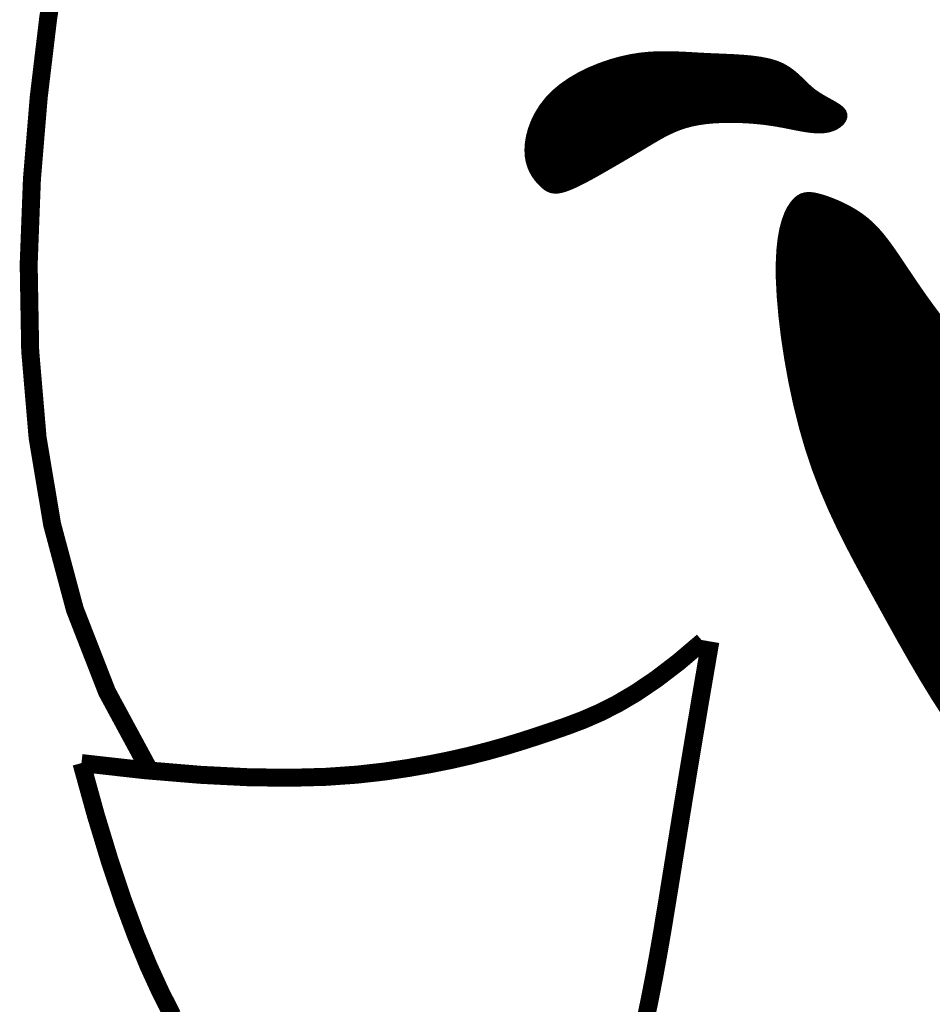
# Model space of a CAD drawing. Extents: x -4.5 to 4, y -4.5 to 6.5.
# Tile 160 of 173: x 2.7833 to 2.849, y -2.8341 to -2.7632. Entities that reach past the tile are written whole.
import ezdxf

# ---------------------------------------------------------------- set-up
doc = ezdxf.new("R2010")
doc.units = 0
doc.header["$MEASUREMENT"] = 0
doc.layers.add('FACE', color=160, linetype='CONTINUOUS')

msp = doc.modelspace()

# ---------------------------------------------------------------- hatches: boundary and pattern name
at = {"layer": 'FACE', "linetype": 'Continuous'}
h = msp.add_hatch(dxfattribs=at)
h.set_pattern_fill('NET3', color=5, scale=0.00064771, style=0)
h.set_pattern_definition([(0, (1.76905163, -4.29576063), (0, 8.0963745e-05), []), (60, (1.76905163, -4.29576063), (-7.011666e-05, 4.04818726e-05), []), (120, (1.76905163, -4.29576063), (-7.011666e-05, -4.04818726e-05), [])])
h.paths.add_polyline_path([(2.897312, -2.804537), (2.897899, -2.804253), (2.898385, -2.804119), (2.898778, -2.804116), (2.899088, -2.804226), (2.899323, -2.80443), (2.89949, -2.804711), (2.899597, -2.80505), (2.899654, -2.805428), (2.899668, -2.805829), (2.899644, -2.80624), (2.899585, -2.80665), (2.899496, -2.807048), (2.899382, -2.807422), (2.899247, -2.807762), (2.899094, -2.808056), (2.898929, -2.808293), (2.898754, -2.808464), (2.898573, -2.808566), (2.898388, -2.808601), (2.898201, -2.808569), (2.898013, -2.808469), (2.897828, -2.808303), (2.897646, -2.808069), (2.897471, -2.807769), (2.897306, -2.807406), (2.89716, -2.806995), (2.897044, -2.806554), (2.89697, -2.806102), (2.896949, -2.805655), (2.896991, -2.805234), (2.897109, -2.804855)])
h.paths.add_polyline_path([(2.820883, -2.774961), (2.82071, -2.774778), (2.820535, -2.774566), (2.820367, -2.774325), (2.820212, -2.774052), (2.820079, -2.773745), (2.819975, -2.773402), (2.819906, -2.77302), (2.819882, -2.772597), (2.819908, -2.772134), (2.819988, -2.771638), (2.820125, -2.771119), (2.820324, -2.770585), (2.820586, -2.770047), (2.820916, -2.769515), (2.821316, -2.768997), (2.821789, -2.768504), (2.822337, -2.768044), (2.822948, -2.76762), (2.823611, -2.767234), (2.824312, -2.766888), (2.825039, -2.766586), (2.825778, -2.766328), (2.826517, -2.766117), (2.827244, -2.765955), (2.827948, -2.765842), (2.828632, -2.765773), (2.829301, -2.765741), (2.829961, -2.765737), (2.830616, -2.765755), (2.831272, -2.765786), (2.831935, -2.765824), (2.83261, -2.765861), (2.833298, -2.765891), (2.833994, -2.76592), (2.834685, -2.765952), (2.835361, -2.765996), (2.836011, -2.766056), (2.836625, -2.76614), (2.837193, -2.766254), (2.837703, -2.766404), (2.838148, -2.766594), (2.838537, -2.766818), (2.838881, -2.767068), (2.839192, -2.767335), (2.839482, -2.76761), (2.839762, -2.767886), (2.840045, -2.768153), (2.840341, -2.768403), (2.840659, -2.768629), (2.840989, -2.768834), (2.84132, -2.769023), (2.841637, -2.769198), (2.841929, -2.769365), (2.842183, -2.769527), (2.842386, -2.76969), (2.842524, -2.769857), (2.84259, -2.770031), (2.842586, -2.770208), (2.84252, -2.770383), (2.8424, -2.77055), (2.842233, -2.770705), (2.842026, -2.770842), (2.841788, -2.770955), (2.841525, -2.771039), (2.841244, -2.771091), (2.840948, -2.771114), (2.840639, -2.77111), (2.84032, -2.771086), (2.839992, -2.771044), (2.839657, -2.770989), (2.839319, -2.770926), (2.838978, -2.770859), (2.838636, -2.770791), (2.83829, -2.770724), (2.837936, -2.77066), (2.837568, -2.770598), (2.837184, -2.770541), (2.836778, -2.770489), (2.836347, -2.770444), (2.835886, -2.770406), (2.835393, -2.770377), (2.834874, -2.770359), (2.834337, -2.770354), (2.833791, -2.770365), (2.833243, -2.770394), (2.832702, -2.770443), (2.832176, -2.770516), (2.831673, -2.770613), (2.831199, -2.770738), (2.830754, -2.770886), (2.830333, -2.771054), (2.829934, -2.771238), (2.829554, -2.771433), (2.829189, -2.771636), (2.828836, -2.771843), (2.828491, -2.772049), (2.828153, -2.772252), (2.827816, -2.772452), (2.82748, -2.772652), (2.827139, -2.772853), (2.826791, -2.773058), (2.826433, -2.773267), (2.826061, -2.773484), (2.825672, -2.773709), (2.825266, -2.773943), (2.824847, -2.774182), (2.824425, -2.774418), (2.824005, -2.774644), (2.823598, -2.774855), (2.823209, -2.775043), (2.822847, -2.775201), (2.82252, -2.775324), (2.822234, -2.775406), (2.821983, -2.775447), (2.821763, -2.775449), (2.821566, -2.775416), (2.821386, -2.775348), (2.821216, -2.775248), (2.821051, -2.775119)])
edge = h.paths.add_edge_path()
edge.add_line((2.888533, -2.804668), (2.884426, -2.803754))
edge.add_line((2.884426, -2.803754), (2.880966, -2.803029))
edge.add_line((2.880966, -2.803029), (2.878067, -2.802456))
edge.add_line((2.878067, -2.802456), (2.875647, -2.801992))
edge.add_line((2.875647, -2.801992), (2.873619, -2.801599))
edge.add_line((2.873619, -2.801599), (2.8719, -2.801237))
edge.add_line((2.8719, -2.801237), (2.870405, -2.800865))
edge.add_line((2.870405, -2.800865), (2.86905, -2.800443))
edge.add_line((2.86905, -2.800443), (2.867764, -2.79994))
edge.add_line((2.867764, -2.79994), (2.866525, -2.799357))
edge.add_line((2.866525, -2.799357), (2.865329, -2.798702))
edge.add_line((2.865329, -2.798702), (2.864167, -2.797985))
edge.add_line((2.864167, -2.797985), (2.863032, -2.797214))
edge.add_line((2.863032, -2.797214), (2.861919, -2.7964))
edge.add_line((2.861919, -2.7964), (2.860819, -2.79555))
edge.add_line((2.860819, -2.79555), (2.859726, -2.794674))
edge.add_line((2.859726, -2.794674), (2.858635, -2.79378))
edge.add_line((2.858635, -2.79378), (2.857554, -2.792873))
edge.add_line((2.857554, -2.792873), (2.856489, -2.791958))
edge.add_line((2.856489, -2.791958), (2.85545, -2.791039))
edge.add_line((2.85545, -2.791039), (2.854444, -2.790119))
edge.add_line((2.854444, -2.790119), (2.853482, -2.789204))
edge.add_line((2.853482, -2.789204), (2.852571, -2.788297))
edge.add_line((2.852571, -2.788297), (2.851719, -2.787403))
edge.add_line((2.851719, -2.787403), (2.850933, -2.786526))
edge.add_line((2.850933, -2.786526), (2.850212, -2.78567))
edge.add_line((2.850212, -2.78567), (2.84955, -2.78484))
edge.add_line((2.84955, -2.78484), (2.848943, -2.78404))
edge.add_line((2.848943, -2.78404), (2.848388, -2.783273))
edge.add_line((2.848388, -2.783273), (2.84788, -2.782546))
edge.add_line((2.84788, -2.782546), (2.847414, -2.78186))
edge.add_line((2.847414, -2.78186), (2.846987, -2.781222))
edge.add_line((2.846987, -2.781222), (2.846593, -2.780633))
edge.add_line((2.846593, -2.780633), (2.846226, -2.780092))
edge.add_line((2.846226, -2.780092), (2.845878, -2.779597))
edge.add_line((2.845878, -2.779597), (2.845542, -2.779142))
edge.add_line((2.845542, -2.779142), (2.84521, -2.778726))
edge.add_line((2.84521, -2.778726), (2.844875, -2.778345))
edge.add_line((2.844875, -2.778345), (2.844529, -2.777997))
edge.add_line((2.844529, -2.777997), (2.844166, -2.777677))
edge.add_line((2.844166, -2.777677), (2.843779, -2.777383))
edge.add_line((2.843779, -2.777383), (2.843374, -2.777114))
edge.add_line((2.843374, -2.777114), (2.842958, -2.776872))
edge.add_line((2.842958, -2.776872), (2.842539, -2.776654))
edge.add_line((2.842539, -2.776654), (2.842125, -2.776463))
edge.add_line((2.842125, -2.776463), (2.841722, -2.776297))
edge.add_line((2.841722, -2.776297), (2.841339, -2.776156))
edge.add_line((2.841339, -2.776156), (2.840982, -2.776041))
edge.add_line((2.840982, -2.776041), (2.840657, -2.775953))
edge.add_line((2.840657, -2.775953), (2.840362, -2.775895))
edge.add_line((2.840362, -2.775895), (2.840093, -2.775874))
edge.add_line((2.840093, -2.775874), (2.839845, -2.775894))
edge.add_line((2.839845, -2.775894), (2.839614, -2.775961))
edge.add_line((2.839614, -2.775961), (2.839396, -2.776081))
edge.add_line((2.839396, -2.776081), (2.839187, -2.776258))
edge.add_line((2.839187, -2.776258), (2.838981, -2.776497))
edge.add_line((2.838981, -2.776497), (2.838778, -2.776806))
edge.add_line((2.838778, -2.776806), (2.838582, -2.777195))
edge.add_line((2.838582, -2.777195), (2.838402, -2.777676))
edge.add_line((2.838402, -2.777676), (2.838243, -2.77826))
edge.add_line((2.838243, -2.77826), (2.838115, -2.778959))
edge.add_line((2.838115, -2.778959), (2.838024, -2.779784))
edge.add_line((2.838024, -2.779784), (2.837978, -2.780749))
edge.add_line((2.837978, -2.780749), (2.837984, -2.781863))
edge.add_line((2.837984, -2.781863), (2.838048, -2.783133))
edge.add_line((2.838048, -2.783133), (2.838172, -2.784535))
edge.add_line((2.838172, -2.784535), (2.838352, -2.786039))
edge.add_line((2.838352, -2.786039), (2.83859, -2.787615))
edge.add_line((2.83859, -2.787615), (2.838882, -2.789234))
edge.add_line((2.838882, -2.789234), (2.839229, -2.790866))
edge.add_line((2.839229, -2.790866), (2.83963, -2.79248))
edge.add_line((2.83963, -2.79248), (2.840082, -2.794048))
edge.add_line((2.840082, -2.794048), (2.840585, -2.795546))
edge.add_line((2.840585, -2.795546), (2.841135, -2.796982))
edge.add_line((2.841135, -2.796982), (2.841728, -2.798368))
edge.add_line((2.841728, -2.798368), (2.842359, -2.799719))
edge.add_line((2.842359, -2.799719), (2.843024, -2.801049))
edge.add_line((2.843024, -2.801049), (2.843719, -2.802371))
edge.add_line((2.843719, -2.802371), (2.844439, -2.8037))
edge.add_line((2.844439, -2.8037), (2.845181, -2.805049))
edge.add_line((2.845181, -2.805049), (2.845941, -2.806428))
edge.add_line((2.845941, -2.806428), (2.84672, -2.807828))
edge.add_line((2.84672, -2.807828), (2.84752, -2.809236))
edge.add_line((2.84752, -2.809236), (2.848344, -2.81064))
edge.add_line((2.848344, -2.81064), (2.849194, -2.812027))
edge.add_line((2.849194, -2.812027), (2.850071, -2.813384))
edge.add_line((2.850071, -2.813384), (2.850978, -2.814699))
edge.add_line((2.850978, -2.814699), (2.851917, -2.815958))
edge.add_line((2.851917, -2.815958), (2.852889, -2.817151))
edge.add_line((2.852889, -2.817151), (2.853894, -2.818276))
edge.add_line((2.853894, -2.818276), (2.854932, -2.819333))
edge.add_line((2.854932, -2.819333), (2.856, -2.820321))
edge.add_line((2.856, -2.820321), (2.857098, -2.821241))
edge.add_line((2.857098, -2.821241), (2.858225, -2.822093))
edge.add_line((2.858225, -2.822093), (2.859379, -2.822877))
edge.add_line((2.859379, -2.822877), (2.86056, -2.823592))
edge.add_line((2.86056, -2.823592), (2.861766, -2.824239))
edge.add_line((2.861766, -2.824239), (2.862989, -2.824816))
edge.add_line((2.862989, -2.824816), (2.864223, -2.82532))
edge.add_line((2.864223, -2.82532), (2.865461, -2.825749))
edge.add_line((2.865461, -2.825749), (2.866694, -2.826102))
edge.add_line((2.866694, -2.826102), (2.867915, -2.826376))
edge.add_line((2.867915, -2.826376), (2.869117, -2.826569))
edge.add_line((2.869117, -2.826569), (2.870293, -2.826679))
edge.add_line((2.870293, -2.826679), (2.871435, -2.826704))
edge.add_line((2.871435, -2.826704), (2.872542, -2.826648))
edge.add_line((2.872542, -2.826648), (2.873613, -2.826512))
edge.add_line((2.873613, -2.826512), (2.874646, -2.826301))
edge.add_line((2.874646, -2.826301), (2.875641, -2.826018))
edge.add_line((2.875641, -2.826018), (2.876597, -2.825665))
edge.add_line((2.876597, -2.825665), (2.877512, -2.825246))
edge.add_line((2.877512, -2.825246), (2.878385, -2.824765))
edge.add_line((2.878385, -2.824765), (2.879216, -2.824224))
edge.add_line((2.879216, -2.824224), (2.880003, -2.823634))
edge.add_line((2.880003, -2.823634), (2.880745, -2.823003))
edge.add_line((2.880745, -2.823003), (2.881442, -2.822342))
edge.add_line((2.881442, -2.822342), (2.882091, -2.821659))
edge.add_line((2.882091, -2.821659), (2.882693, -2.820964))
edge.add_line((2.882693, -2.820964), (2.883245, -2.820267))
edge.add_line((2.883245, -2.820267), (2.883748, -2.819578))
edge.add_line((2.883748, -2.819578), (2.8842, -2.818905))
edge.add_line((2.8842, -2.818905), (2.884605, -2.818253))
edge.add_line((2.884605, -2.818253), (2.884968, -2.817627))
edge.add_line((2.884968, -2.817627), (2.885292, -2.817031))
edge.add_line((2.885292, -2.817031), (2.885583, -2.816469))
edge.add_line((2.885583, -2.816469), (2.885843, -2.815945))
edge.add_line((2.885843, -2.815945), (2.886078, -2.815464))
edge.add_line((2.886078, -2.815464), (2.886292, -2.81503))
edge.add_line((2.886292, -2.81503), (2.886488, -2.814644))
edge.add_line((2.886488, -2.814644), (2.886669, -2.814299))
edge.add_line((2.886669, -2.814299), (2.886836, -2.813982))
edge.add_line((2.886836, -2.813982), (2.886991, -2.813684))
edge.add_line((2.886991, -2.813684), (2.887135, -2.813392))
edge.add_line((2.887135, -2.813392), (2.887271, -2.813096))
edge.add_line((2.887271, -2.813096), (2.8874, -2.812785))
edge.add_line((2.8874, -2.812785), (2.887524, -2.812448))
edge.add_line((2.887524, -2.812448), (2.887643, -2.812077))
edge.add_line((2.887643, -2.812077), (2.887759, -2.811677))
edge.add_line((2.887759, -2.811677), (2.887871, -2.811256))
edge.add_line((2.887871, -2.811256), (2.887981, -2.810822))
edge.add_line((2.887981, -2.810822), (2.888087, -2.810385))
edge.add_line((2.888087, -2.810385), (2.888191, -2.809953))
edge.add_line((2.888191, -2.809953), (2.888292, -2.809533))
edge.add_line((2.888292, -2.809533), (2.888391, -2.809135))
edge.add_line((2.888391, -2.809135), (2.888488, -2.808764))
edge.add_line((2.888488, -2.808764), (2.888589, -2.808419))
edge.add_line((2.888589, -2.808419), (2.888697, -2.808096))
edge.add_line((2.888697, -2.808096), (2.888819, -2.807791))
edge.add_line((2.888819, -2.807791), (2.888959, -2.807502))
edge.add_line((2.888959, -2.807502), (2.889123, -2.807223))
edge.add_line((2.889123, -2.807223), (2.889315, -2.806952))
edge.add_line((2.889315, -2.806952), (2.889542, -2.806685))
edge.add_line((2.889542, -2.806685), (2.889797, -2.806418))
edge.add_line((2.889797, -2.806418), (2.890037, -2.806153))
edge.add_line((2.890037, -2.806153), (2.890206, -2.80589))
edge.add_line((2.890206, -2.80589), (2.890252, -2.805631))
edge.add_line((2.890252, -2.805631), (2.890119, -2.805378))
edge.add_line((2.890119, -2.805378), (2.889753, -2.805131))
edge.add_line((2.889753, -2.805131), (2.8891, -2.804891))
edge.add_line((2.8891, -2.804891), (2.888105, -2.804661))

# ---------------------------------------------------------------- linework, layer by layer
at = {"layer": 'FACE', "color": 5}
for points, const_width in [([(2.786178, -2.757606), (2.785321, -2.763063), (2.78464, -2.768752), (2.784148, -2.774684), (2.783914, -2.780803), (2.784023, -2.787033), (2.784557, -2.7933), (2.785601, -2.799531), (2.787238, -2.805652), (2.789551, -2.811587), (2.792624, -2.817264)], 0.001295), ([(2.84955, -2.78484), (2.848943, -2.78404), (2.848388, -2.783273), (2.84788, -2.782546), (2.847414, -2.78186), (2.846987, -2.781222), (2.846593, -2.780633), (2.846226, -2.780092), (2.845878, -2.779597), (2.845542, -2.779142), (2.84521, -2.778726), (2.844875, -2.778345), (2.844529, -2.777997), (2.844166, -2.777677), (2.843779, -2.777383), (2.843374, -2.777114), (2.842958, -2.776872), (2.842539, -2.776654), (2.842125, -2.776463), (2.841722, -2.776297), (2.841339, -2.776156), (2.840982, -2.776041), (2.840657, -2.775953), (2.840362, -2.775895), (2.840093, -2.775874), (2.839845, -2.775894), (2.839614, -2.775961), (2.839396, -2.776081), (2.839187, -2.776258), (2.838981, -2.776497), (2.838778, -2.776806), (2.838582, -2.777195), (2.838402, -2.777676), (2.838243, -2.77826), (2.838115, -2.778959), (2.838024, -2.779784), (2.837978, -2.780749), (2.837984, -2.781863), (2.838048, -2.783133), (2.838172, -2.784535), (2.838352, -2.786039), (2.83859, -2.787615), (2.838882, -2.789234), (2.839229, -2.790866), (2.83963, -2.79248), (2.840082, -2.794048), (2.840585, -2.795546), (2.841135, -2.796982), (2.841728, -2.798368), (2.842359, -2.799719), (2.843024, -2.801049), (2.843719, -2.802371), (2.844439, -2.8037), (2.845181, -2.805049), (2.845941, -2.806428), (2.84672, -2.807828), (2.84752, -2.809236), (2.848344, -2.81064), (2.849194, -2.812027), (2.850071, -2.813384)], 0.000545), ([(2.787713, -2.816721), (2.792303, -2.817234), (2.796292, -2.817566), (2.799746, -2.817741), (2.80273, -2.817781), (2.80531, -2.817711), (2.807549, -2.817554), (2.809513, -2.817333), (2.811267, -2.817072), (2.812869, -2.81679), (2.814344, -2.816492), (2.815711, -2.816179), (2.81699, -2.815852), (2.818198, -2.815513), (2.819355, -2.815162), (2.820478, -2.8148), (2.821587, -2.814429), (2.822701, -2.814043), (2.823841, -2.813611), (2.825029, -2.813095), (2.826287, -2.81246), (2.827636, -2.811666), (2.829098, -2.810678), (2.830696, -2.809457), (2.832451, -2.807966)], 0.001295), ([(2.832997, -2.807966), (2.832242, -2.812363), (2.831599, -2.816185), (2.831054, -2.819493), (2.830589, -2.822353), (2.83019, -2.824826), (2.829842, -2.826978), (2.829529, -2.82887), (2.829235, -2.830567), (2.828948, -2.832124), (2.828666, -2.833567), (2.82839, -2.834916)], 0.001295), ([(2.787713, -2.816721), (2.78875, -2.820472), (2.789751, -2.823766), (2.790717, -2.826646), (2.791649, -2.829154), (2.792549, -2.831335), (2.793418, -2.833231), (2.794256, -2.834885)], 0.001295)]:
    msp.add_lwpolyline(points, dxfattribs=dict(at, const_width=const_width))
at = {"layer": 'FACE', "color": 5, "const_width": 0.000545}
msp.add_lwpolyline([(2.820883, -2.774961), (2.82071, -2.774778), (2.820535, -2.774566), (2.820367, -2.774325), (2.820212, -2.774052), (2.820079, -2.773745), (2.819975, -2.773402), (2.819906, -2.77302), (2.819882, -2.772597), (2.819908, -2.772134), (2.819988, -2.771638), (2.820125, -2.771119), (2.820324, -2.770585), (2.820586, -2.770047), (2.820916, -2.769515), (2.821316, -2.768997), (2.821789, -2.768504), (2.822337, -2.768044), (2.822948, -2.76762), (2.823611, -2.767234), (2.824312, -2.766888), (2.825039, -2.766586), (2.825778, -2.766328), (2.826517, -2.766117), (2.827244, -2.765955), (2.827948, -2.765842), (2.828632, -2.765773), (2.829301, -2.765741), (2.829961, -2.765737), (2.830616, -2.765755), (2.831272, -2.765786), (2.831935, -2.765824), (2.83261, -2.765861), (2.833298, -2.765891), (2.833994, -2.76592), (2.834685, -2.765952), (2.835361, -2.765996), (2.836011, -2.766056), (2.836625, -2.76614), (2.837193, -2.766254), (2.837703, -2.766404), (2.838148, -2.766594), (2.838537, -2.766818), (2.838881, -2.767068), (2.839192, -2.767335), (2.839482, -2.76761), (2.839762, -2.767886), (2.840045, -2.768153), (2.840341, -2.768403), (2.840659, -2.768629), (2.840989, -2.768834), (2.84132, -2.769023), (2.841637, -2.769198), (2.841929, -2.769365), (2.842183, -2.769527), (2.842386, -2.76969), (2.842524, -2.769857), (2.84259, -2.770031), (2.842586, -2.770208), (2.84252, -2.770383), (2.8424, -2.77055), (2.842233, -2.770705), (2.842026, -2.770842), (2.841788, -2.770955), (2.841525, -2.771039), (2.841244, -2.771091), (2.840948, -2.771114), (2.840639, -2.77111), (2.84032, -2.771086), (2.839992, -2.771044), (2.839657, -2.770989), (2.839319, -2.770926), (2.838978, -2.770859), (2.838636, -2.770791), (2.83829, -2.770724), (2.837936, -2.77066), (2.837568, -2.770598), (2.837184, -2.770541), (2.836778, -2.770489), (2.836347, -2.770444), (2.835886, -2.770406), (2.835393, -2.770377), (2.834874, -2.770359), (2.834337, -2.770354), (2.833791, -2.770365), (2.833243, -2.770394), (2.832702, -2.770443), (2.832176, -2.770516), (2.831673, -2.770613), (2.831199, -2.770738), (2.830754, -2.770886), (2.830333, -2.771054), (2.829934, -2.771238), (2.829554, -2.771433), (2.829189, -2.771636), (2.828836, -2.771843), (2.828491, -2.772049), (2.828153, -2.772252), (2.827816, -2.772452), (2.82748, -2.772652), (2.827139, -2.772853), (2.826791, -2.773058), (2.826433, -2.773267), (2.826061, -2.773484), (2.825672, -2.773709), (2.825266, -2.773943), (2.824847, -2.774182), (2.824425, -2.774418), (2.824005, -2.774644), (2.823598, -2.774855), (2.823209, -2.775043), (2.822847, -2.775201), (2.82252, -2.775324), (2.822234, -2.775406), (2.821983, -2.775447), (2.821763, -2.775449), (2.821566, -2.775416), (2.821386, -2.775348), (2.821216, -2.775248), (2.821051, -2.775119)], close=True, dxfattribs=at)

doc.saveas('drawing.dxf')
